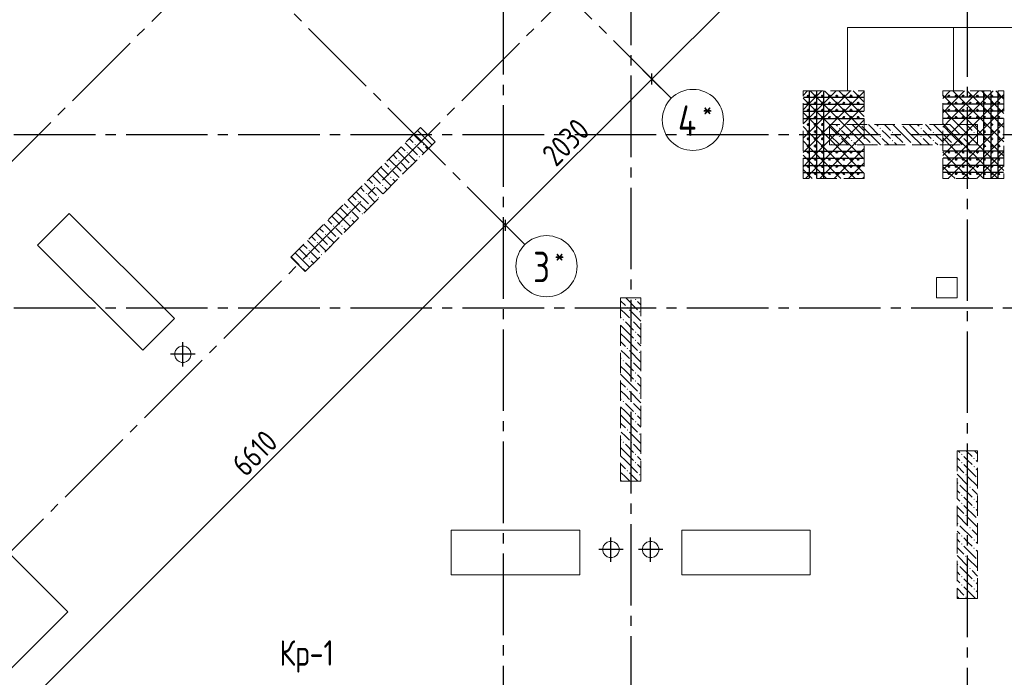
# Model space of a CAD drawing. Header units: millimetres. Extents: x 0 to 43617, y 0 to 59400.
# Tile 11 of 26: x 17081 to 26737, y 13706 to 20159. Entities that reach past the tile are written whole.
import ezdxf

# ---------------------------------------------------------------- set-up
doc = ezdxf.new("R2010")
doc.units = ezdxf.units.MM
doc.linetypes.add('______2', pattern=[270, 200, -70])
doc.linetypes.add('______5', pattern=[1100, 800, -100, 100, -100])
for name, color, linetype, lineweight in [('Standard', 7, 'Continuous', 25), ('ЖБ Перекрытие верхний уровень', 7, 'Continuous', 35), ('ЖБ Пилон', 7, 'Continuous', 35), ('Оси', 40, '______5', 18), ('Позиционная метка номер позиции', 7, 'Continuous', 13), ('Примечания', 7, 'Continuous', 25)]:
    doc.layers.add(name, color=color, linetype=linetype, lineweight=lineweight)
doc.layers.add('Вспомогательная арматура', color=7, linetype='Continuous', lineweight=18, true_color=0x656565)
doc.layers.add('Поперечная арматура', color=7, linetype='Continuous', lineweight=18, true_color=0x5a2814)
doc.styles.add('GOST 2.304-81', font='txt')
doc.styles.add('ISOCPEUR', font='txt')

msp = doc.modelspace()

# ---------------------------------------------------------------- hatches: boundary and pattern name
at = {"layer": 'ЖБ Пилон', "linetype": 'Continuous', "lineweight": 18, "transparency": 33554687}
for points in [[(25324.3, 19130), (25321, 19126.6), (25317.6, 19130)], [(25724.3, 19130), (25721, 19126.6), (25717.6, 19130)], [(26124.3, 19130), (26121, 19126.6), (26117.6, 19130)], [(25114.5, 19093.1), (25121, 19099.6), (25127.4, 19093.1), (25121, 19086.6)], [(25234.5, 19053.1), (25240.9, 19059.6), (25247.4, 19053.1), (25240.9, 19046.6)], [(25514.5, 19093.1), (25521, 19099.6), (25527.4, 19093.1), (25521, 19086.6)], [(25634.5, 19053.1), (25640.9, 19059.6), (25647.4, 19053.1), (25640.9, 19046.6)], [(25914.5, 19093.1), (25921, 19099.6), (25927.4, 19093.1), (25921, 19086.6)], [(26034.5, 19053.1), (26040.9, 19059.6), (26047.4, 19053.1), (26040.9, 19046.6)], [(26314.5, 19093.1), (26321, 19099.6), (26327.4, 19093.1), (26321, 19086.6)], [(26434.5, 19053.1), (26440.9, 19059.6), (26447.4, 19053.1), (26440.9, 19046.6)], [(20954.4, 18933.1), (20960.9, 18939.6), (20967.4, 18933.1), (20960.9, 18926.6)], [(21034.5, 18933.1), (21040.9, 18939.6), (21047.4, 18933.1), (21040.9, 18926.6)], [(25034.5, 18933.1), (25040.9, 18939.6), (25047.4, 18933.1), (25044.3, 18930), (25037.6, 18930)], [(25114.5, 19013.1), (25121, 19019.6), (25127.4, 19013.1), (25121, 19006.6)], [(25234.5, 18973.1), (25240.9, 18979.6), (25247.4, 18973.1), (25240.9, 18966.6)], [(25354.4, 18933.1), (25360.9, 18939.6), (25367.4, 18933.1), (25364.3, 18930), (25357.6, 18930)], [(25434.5, 18933.1), (25440.9, 18939.6), (25447.4, 18933.1), (25444.3, 18930), (25437.6, 18930)], [(25514.5, 19013.1), (25521, 19019.6), (25527.4, 19013.1), (25521, 19006.6)], [(25634.5, 18973.1), (25640.9, 18979.6), (25647.4, 18973.1), (25640.9, 18966.6)], [(25754.4, 18933.1), (25760.9, 18939.6), (25767.4, 18933.1), (25764.3, 18930), (25757.6, 18930)], [(25834.5, 18933.1), (25840.9, 18939.6), (25847.4, 18933.1), (25844.3, 18930), (25837.6, 18930)], [(25914.5, 19013.1), (25921, 19019.6), (25927.4, 19013.1), (25921, 19006.6)], [(26034.5, 18973.1), (26040.9, 18979.6), (26047.4, 18973.1), (26040.9, 18966.6)], [(26154.4, 18933.1), (26160.9, 18939.6), (26167.4, 18933.1), (26164.3, 18930), (26157.6, 18930)], [(26234.5, 18933.1), (26240.9, 18939.6), (26247.4, 18933.1), (26244.3, 18930), (26237.6, 18930)], [(26314.5, 19013.1), (26321, 19019.6), (26327.4, 19013.1), (26321, 19006.6)], [(26434.5, 18973.1), (26440.9, 18979.6), (26447.4, 18973.1), (26440.9, 18966.6)], [(20874.5, 18853.1), (20881, 18859.6), (20887.5, 18853.1), (20881, 18846.6)], [(20794.5, 18773.1), (20801, 18779.6), (20807.5, 18773.1), (20801, 18766.6)], [(20914.5, 18733.1), (20921, 18739.6), (20927.2, 18733.4), (20920.7, 18726.9)], [(20994.5, 18813.1), (21001, 18819.6), (21007.2, 18813.4), (21000.7, 18806.9)], [(20714.5, 18693.1), (20721, 18699.6), (20727.4, 18693.1), (20721, 18686.6)], [(20834.5, 18653.1), (20840.9, 18659.6), (20847.2, 18653.4), (20840.7, 18646.9)], [(20714.5, 18613.1), (20721, 18619.6), (20727.4, 18613.1), (20721, 18606.6)], [(20474.5, 18453.1), (20481, 18459.6), (20487.5, 18453.1), (20481, 18446.6)], [(20554.4, 18533.1), (20560.9, 18539.6), (20567.4, 18533.1), (20560.9, 18526.6)], [(20634.5, 18533.1), (20640.9, 18539.6), (20647.4, 18533.1), (20640.9, 18526.6)], [(20394.5, 18373.1), (20401, 18379.6), (20407.5, 18373.1), (20401, 18366.6)], [(20594.5, 18413.1), (20601, 18419.6), (20607.2, 18413.4), (20600.7, 18406.9)], [(20314.5, 18293.1), (20321, 18299.6), (20327.4, 18293.1), (20321, 18286.6)], [(20434.5, 18253.1), (20440.9, 18259.6), (20447.2, 18253.4), (20440.7, 18246.9)], [(20514.5, 18333.1), (20521, 18339.6), (20527.2, 18333.4), (20520.7, 18326.9)], [(20314.5, 18213.1), (20321, 18219.6), (20327.4, 18213.1), (20321, 18206.6)], [(20074.5, 18053.1), (20081, 18059.6), (20087.5, 18053.1), (20081, 18046.6)], [(20154.4, 18133.1), (20160.9, 18139.6), (20167.4, 18133.1), (20160.9, 18126.6)], [(20234.5, 18133.1), (20240.9, 18139.6), (20247.4, 18133.1), (20240.9, 18126.6)], [(19994.5, 17973.1), (20001, 17979.6), (20007.5, 17973.1), (20001, 17966.6)], [(20194.5, 18013.1), (20201, 18019.6), (20207.2, 18013.4), (20200.7, 18006.9)], [(19914.5, 17893.1), (19921, 17899.6), (19927.4, 17893.1), (19921, 17886.6)], [(20114.5, 17933.1), (20121, 17939.6), (20127.2, 17933.4), (20120.7, 17926.9)], [(19914.5, 17813.1), (19921, 17819.6), (19927.4, 17813.1), (19921, 17806.6)], [(20034.5, 17853.1), (20040.9, 17859.6), (20047.2, 17853.4), (20040.7, 17846.9)], [(19835.6, 17734.2), (19840.9, 17739.6), (19847.4, 17733.1), (19842.1, 17727.7)], [(23114.5, 17413.1), (23121, 17419.6), (23127.4, 17413.1), (23121, 17406.6)], [(23034.5, 17333.1), (23040.9, 17339.6), (23047.4, 17333.1), (23040.9, 17326.6)], [(23154.4, 17293.1), (23160.9, 17299.6), (23167.4, 17293.1), (23160.9, 17286.6)], [(22994.5, 17213.1), (23001, 17219.6), (23007.5, 17213.1), (23001, 17206.6)], [(23074.5, 17213.1), (23081, 17219.6), (23087.5, 17213.1), (23081, 17206.6)], [(23114.5, 17093.1), (23121, 17099.6), (23127.4, 17093.1), (23121, 17086.6)], [(23114.5, 17013.1), (23121, 17019.6), (23127.4, 17013.1), (23121, 17006.6)], [(23034.5, 16933.1), (23040.9, 16939.6), (23047.4, 16933.1), (23040.9, 16926.6)], [(23154.4, 16893.1), (23160.9, 16899.6), (23167.4, 16893.1), (23160.9, 16886.6)], [(22994.5, 16813.1), (23001, 16819.6), (23007.5, 16813.1), (23001, 16806.6)], [(23074.5, 16813.1), (23081, 16819.6), (23087.5, 16813.1), (23081, 16806.6)], [(23114.5, 16693.1), (23121, 16699.6), (23127.4, 16693.1), (23121, 16686.6)], [(23114.5, 16613.1), (23121, 16619.6), (23127.4, 16613.1), (23121, 16606.6)], [(23034.5, 16533.1), (23040.9, 16539.6), (23047.4, 16533.1), (23040.9, 16526.6)], [(22994.5, 16413.1), (23001, 16419.6), (23007.5, 16413.1), (23001, 16406.6)], [(23074.5, 16413.1), (23081, 16419.6), (23087.5, 16413.1), (23081, 16406.6)], [(23154.4, 16493.1), (23160.9, 16499.6), (23167.4, 16493.1), (23160.9, 16486.6)], [(23114.5, 16293.1), (23121, 16299.6), (23127.4, 16293.1), (23121, 16286.6)], [(23034.5, 16133.1), (23040.9, 16139.6), (23047.4, 16133.1), (23040.9, 16126.6)], [(23114.5, 16213.1), (23121, 16219.6), (23127.4, 16213.1), (23121, 16206.6)], [(23154.4, 16093.1), (23160.9, 16099.6), (23167.4, 16093.1), (23160.9, 16086.6)], [(22994.5, 16013.1), (23001, 16019.6), (23007.5, 16013.1), (23001, 16006.6)], [(23074.5, 16013.1), (23081, 16019.6), (23087.5, 16013.1), (23081, 16006.6)], [(23114.5, 15893.1), (23121, 15899.6), (23127.4, 15893.1), (23121, 15886.6)], [(26314.5, 15893.1), (26321, 15899.6), (26327.4, 15893.1), (26321, 15886.6)], [(26434.5, 15853.1), (26440.9, 15859.6), (26447.4, 15853.1), (26440.9, 15846.6)], [(23114.5, 15813.1), (23121, 15819.6), (23127.4, 15813.1), (23121, 15806.6)], [(26314.5, 15813.1), (26321, 15819.6), (26327.4, 15813.1), (26321, 15806.6)], [(26434.5, 15773.1), (26440.9, 15779.6), (26447.4, 15773.1), (26440.9, 15766.6)], [(23034.5, 15733.1), (23040.9, 15739.6), (23047.4, 15733.1), (23040.9, 15726.6)], [(23154.4, 15693.1), (23160.9, 15699.6), (23167.4, 15693.1), (23160.9, 15686.6)], [(26354.4, 15693.1), (26360.9, 15699.6), (26367.4, 15693.1), (26360.9, 15686.6)], [(26274.5, 15613.1), (26281, 15619.6), (26287.5, 15613.1), (26281, 15606.6)], [(26394.5, 15573.1), (26401, 15579.6), (26407.5, 15573.1), (26401, 15566.6)], [(26314.5, 15493.1), (26321, 15499.6), (26327.4, 15493.1), (26321, 15486.6)], [(26434.5, 15453.1), (26440.9, 15459.6), (26447.4, 15453.1), (26440.9, 15446.6)], [(26314.5, 15413.1), (26321, 15419.6), (26327.4, 15413.1), (26321, 15406.6)], [(26434.5, 15373.1), (26440.9, 15379.6), (26447.4, 15373.1), (26440.9, 15366.6)], [(26354.4, 15293.1), (26360.9, 15299.6), (26367.4, 15293.1), (26360.9, 15286.6)], [(26274.5, 15213.1), (26281, 15219.6), (26287.5, 15213.1), (26281, 15206.6)], [(26394.5, 15173.1), (26401, 15179.6), (26407.5, 15173.1), (26401, 15166.6)], [(26314.5, 15093.1), (26321, 15099.6), (26327.4, 15093.1), (26321, 15086.6)], [(26314.5, 15013.1), (26321, 15019.6), (26327.4, 15013.1), (26321, 15006.6)], [(26434.5, 15053.1), (26440.9, 15059.6), (26447.4, 15053.1), (26440.9, 15046.6)], [(26434.5, 14973.1), (26440.9, 14979.6), (26447.4, 14973.1), (26440.9, 14966.6)], [(26354.4, 14893.1), (26360.9, 14899.6), (26367.4, 14893.1), (26360.9, 14886.6)], [(26274.5, 14813.1), (26281, 14819.6), (26287.5, 14813.1), (26281, 14806.6)], [(26394.5, 14773.1), (26401, 14779.6), (26407.5, 14773.1), (26401, 14766.6)], [(26314.5, 14693.1), (26321, 14699.6), (26327.4, 14693.1), (26321, 14686.6)], [(26314.5, 14613.1), (26321, 14619.6), (26327.4, 14613.1), (26321, 14606.6)], [(26434.5, 14653.1), (26440.9, 14659.6), (26447.4, 14653.1), (26440.9, 14646.6)], [(26354.4, 14493.1), (26360.9, 14499.6), (26367.4, 14493.1), (26360.9, 14486.6)], [(26434.5, 14573.1), (26440.9, 14579.6), (26447.4, 14573.1), (26440.9, 14566.6)]]:
    msp.add_hatch(color=7, dxfattribs=at).paths.add_polyline_path(points, flags=16)

# ---------------------------------------------------------------- linework, layer by layer
at = {"layer": 'Standard', "color": 7, "linetype": 'Continuous', "lineweight": 13, "transparency": 33554687}
for p, q in [((23281.9, 19577), (28981.2, 25276.3)), ((21846.5, 18141.6), (23281.9, 19577)), ((17172.5, 13467.6), (21846.5, 18141.6))]:
    msp.add_line(p, q, dxfattribs=at)
at = {"layer": 'Standard', "color": 251, "linetype": 'Continuous', "lineweight": -3, "true_color": 0x656565, "transparency": 33554687}
for p, q in [((23281.9, 19577), (23193.5, 19665.4)), ((23281.9, 19577), (23370.3, 19488.7)), ((23281.9, 19577), (23400.5, 19458.5)), ((21846.5, 18141.6), (21758.1, 18230)), ((21846.5, 18141.6), (21934.9, 18053.2)), ((21846.5, 18141.6), (21965, 18023.1))]:
    msp.add_line(p, q, dxfattribs=at)
at = {"layer": 'Standard', "color": 7, "linetype": 'Continuous', "lineweight": 25, "transparency": 33554687}
for p, q in [((23281.9, 19524), (23281.9, 19630.1)), ((21846.5, 18088.6), (21846.5, 18194.6))]:
    msp.add_line(p, q, dxfattribs=at)
at = {"layer": 'Standard', "color": 8, "linetype": '______5', "lineweight": -3, "transparency": 33554687}
for p, q in [((18681.1, 16756.9), (18681.1, 16995.9)), ((18800.6, 16876.4), (18561.6, 16876.4)), ((22879, 14840.5), (22879, 15079.5)), ((23269, 14840.5), (23269, 15079.5)), ((22998.5, 14960), (22759.5, 14960)), ((23388.5, 14960), (23149.5, 14960))]:
    msp.add_line(p, q, dxfattribs=at)
at = {"layer": 'Вспомогательная арматура', "color": 7, "linetype": 'Continuous', "lineweight": 25, "transparency": 33554687}
for p, q in [((24824, 19455), (24824, 18605)), ((24894, 19455), (24894, 18605)), ((24964, 19455), (24964, 18605)), ((26534, 19455), (26534, 18605)), ((26604, 19455), (26604, 18605)), ((26674, 19455), (26674, 18605)), ((24769, 19400), (25359, 19400)), ((24769, 19330), (25359, 19330)), ((26729, 19400), (26139, 19400)), ((26729, 19330), (26139, 19330)), ((24769, 19260), (25359, 19260)), ((26729, 19260), (26139, 19260)), ((24769, 19190), (25359, 19190)), ((26729, 19190), (26139, 19190)), ((24769, 18870), (25359, 18870)), ((26729, 18870), (26139, 18870)), ((24769, 18800), (25359, 18800)), ((26729, 18800), (26139, 18800)), ((24769, 18730), (25359, 18730)), ((24769, 18660), (25359, 18660)), ((26729, 18730), (26139, 18730)), ((26729, 18660), (26139, 18660))]:
    msp.add_line(p, q, dxfattribs=at)
at = {"layer": 'ЖБ Перекрытие верхний уровень', "color": 7, "linetype": 'Continuous', "lineweight": 18, "transparency": 33554687}
for p, q in [((17567.4, 18258.8), (17256.3, 17947.7)), ((18599.8, 17226.4), (17567.4, 18258.8)), ((17256.3, 17947.7), (18288.7, 16915.3)), ((26274, 17630), (26074, 17630)), ((26074, 17630), (26074, 17430)), ((26274, 17430), (26274, 17630)), ((26074, 17430), (26274, 17430)), ((18288.7, 16915.3), (18599.8, 17226.4)), ((18609.2, 16913), (18601.4, 16889)), ((18624.1, 16933.4), (18609.2, 16913)), ((18644.5, 16948.3), (18624.1, 16933.4)), ((18668.5, 16956.1), (18644.5, 16948.3)), ((18693.7, 16956.1), (18668.5, 16956.1)), ((18717.7, 16948.3), (18693.7, 16956.1)), ((18738.1, 16933.4), (18717.7, 16948.3)), ((18753, 16913), (18738.1, 16933.4)), ((18760.8, 16889), (18753, 16913)), ((18601.4, 16889), (18601.4, 16863.8)), ((18601.4, 16863.8), (18609.2, 16839.8)), ((18609.2, 16839.8), (18624.1, 16819.4)), ((18624.1, 16819.4), (18644.5, 16804.5)), ((18644.5, 16804.5), (18668.5, 16796.7)), ((18693.7, 16796.7), (18717.7, 16804.5)), ((18717.7, 16804.5), (18738.1, 16819.4)), ((18738.1, 16819.4), (18753, 16839.8)), ((18753, 16839.8), (18760.8, 16863.8)), ((18760.8, 16863.8), (18760.8, 16889)), ((18668.5, 16796.7), (18693.7, 16796.7)), ((22574, 15150), (21314, 15150)), ((21314, 15150), (21314, 14710)), ((22574, 14710), (22574, 15150)), ((24834, 15150), (23574, 15150)), ((23574, 15150), (23574, 14710)), ((24834, 14710), (24834, 15150)), ((22807.1, 14996.6), (22799.3, 14972.6)), ((22799.3, 14972.6), (22799.3, 14947.4)), ((22822, 15017), (22807.1, 14996.6)), ((22842.4, 15031.9), (22822, 15017)), ((22866.4, 15039.7), (22842.4, 15031.9)), ((22891.6, 15039.7), (22866.4, 15039.7)), ((22915.6, 15031.9), (22891.6, 15039.7)), ((22936, 15017), (22915.6, 15031.9)), ((22950.9, 14996.6), (22936, 15017)), ((22958.7, 14972.6), (22950.9, 14996.6)), ((22958.7, 14947.4), (22958.7, 14972.6)), ((23197.1, 14996.6), (23189.3, 14972.6)), ((23189.3, 14972.6), (23189.3, 14947.4)), ((23212, 15017), (23197.1, 14996.6)), ((23232.4, 15031.9), (23212, 15017)), ((23256.4, 15039.7), (23232.4, 15031.9)), ((23281.6, 15039.7), (23256.4, 15039.7)), ((23305.6, 15031.9), (23281.6, 15039.7)), ((23326, 15017), (23305.6, 15031.9)), ((23340.9, 14996.6), (23326, 15017)), ((23348.7, 14972.6), (23340.9, 14996.6)), ((23348.7, 14947.4), (23348.7, 14972.6)), ((22799.3, 14947.4), (22807.1, 14923.4)), ((22807.1, 14923.4), (22822, 14903)), ((22822, 14903), (22842.4, 14888.1)), ((22842.4, 14888.1), (22866.4, 14880.3)), ((22866.4, 14880.3), (22891.6, 14880.3)), ((22891.6, 14880.3), (22915.6, 14888.1)), ((22915.6, 14888.1), (22936, 14903)), ((22936, 14903), (22950.9, 14923.4)), ((22950.9, 14923.4), (22958.7, 14947.4)), ((23189.3, 14947.4), (23197.1, 14923.4)), ((23197.1, 14923.4), (23212, 14903)), ((23212, 14903), (23232.4, 14888.1)), ((23232.4, 14888.1), (23256.4, 14880.3)), ((23256.4, 14880.3), (23281.6, 14880.3)), ((23281.6, 14880.3), (23305.6, 14888.1)), ((23305.6, 14888.1), (23326, 14903)), ((23326, 14903), (23340.9, 14923.4)), ((23340.9, 14923.4), (23348.7, 14947.4)), ((21314, 14710), (22574, 14710)), ((23574, 14710), (24834, 14710))]:
    msp.add_line(p, q, dxfattribs=at)
at = {"layer": 'ЖБ Пилон', "color": 253, "linetype": '______2', "lineweight": 13, "true_color": 0xa0a0a0, "transparency": 33554687}
for p, q in [((26474, 19130), (25024, 19130)), ((25024, 19130), (25024, 18930)), ((26474, 18930), (26474, 19130)), ((21013.2, 19102.2), (19740.4, 17829.4)), ((21154.6, 18960.8), (21013.2, 19102.2)), ((19881.8, 17688), (21154.6, 18960.8)), ((25024, 18930), (26474, 18930)), ((19740.4, 17829.4), (19881.8, 17688)), ((22974, 17430), (22974, 15630)), ((23174, 17430), (22974, 17430)), ((23174, 15630), (23174, 17430)), ((26274, 15930), (26274, 14480)), ((26474, 15930), (26274, 15930)), ((26474, 14480), (26474, 15930)), ((22974, 15630), (23174, 15630)), ((26274, 14480), (26474, 14480))]:
    msp.add_line(p, q, dxfattribs=at)
at = {"layer": 'ЖБ Пилон', "color": 9, "linetype": 'Continuous', "lineweight": 18, "true_color": 0xc7c7c7, "transparency": 33554687}
for p, q in [((25084.1, 19130), (25101, 19113.1)), ((25164.1, 19130), (25221, 19073.1)), ((25340.9, 19033.1), (25244.1, 19130)), ((25421, 19113.1), (25404.1, 19130)), ((25484.1, 19130), (25501, 19113.1)), ((25564.1, 19130), (25621, 19073.1)), ((25740.9, 19033.1), (25644.1, 19130)), ((25821, 19113.1), (25804.1, 19130)), ((25884.1, 19130), (25901, 19113.1)), ((25964.1, 19130), (26021, 19073.1)), ((26140.9, 19033.1), (26044.1, 19130)), ((26221, 19113.1), (26204.1, 19130)), ((26284.1, 19130), (26301, 19113.1)), ((26364.1, 19130), (26421, 19073.1)), ((26474, 19100.1), (26444.1, 19130)), ((20942.5, 19031.5), (21021, 18953.1)), ((20982.5, 19071.5), (21021, 19033.1)), ((21021, 19033.1), (21124, 18930.1)), ((25024, 19110.1), (25101, 19033.1)), ((25024, 19030.1), (25124.1, 18930)), ((25181, 19033.1), (25140.9, 19073.1)), ((25221, 18993.1), (25181, 19033.1)), ((25260.9, 19033.1), (25340.9, 18953.1)), ((25340.9, 19113.1), (25421, 19033.1)), ((25340.9, 19033.1), (25421, 18953.1)), ((25421, 19113.1), (25501, 19033.1)), ((25421, 19033.1), (25524.1, 18930)), ((25581, 19033.1), (25540.9, 19073.1)), ((25621, 18993.1), (25581, 19033.1)), ((25660.9, 19033.1), (25740.9, 18953.1)), ((25740.9, 19113.1), (25821, 19033.1)), ((25740.9, 19033.1), (25821, 18953.1)), ((25821, 19113.1), (25901, 19033.1)), ((25821, 19033.1), (25924.1, 18930)), ((25981, 19033.1), (25940.9, 19073.1)), ((26021, 18993.1), (25981, 19033.1)), ((26060.9, 19033.1), (26140.9, 18953.1)), ((26140.9, 19113.1), (26221, 19033.1)), ((26140.9, 19033.1), (26221, 18953.1)), ((26221, 19113.1), (26301, 19033.1)), ((26221, 19033.1), (26324.1, 18930)), ((26381, 19033.1), (26340.9, 19073.1)), ((26421, 18993.1), (26381, 19033.1)), ((26460.9, 19033.1), (26474, 19020.1)), ((20862.5, 18951.5), (20981, 18833.1)), ((20902.5, 18991.5), (20940.9, 18953.1)), ((25140.9, 18993.1), (25204.1, 18930)), ((25260.9, 18953.1), (25284.1, 18930)), ((25540.9, 18993.1), (25604.1, 18930)), ((25660.9, 18953.1), (25684.1, 18930)), ((25940.9, 18993.1), (26004.1, 18930)), ((26060.9, 18953.1), (26084.1, 18930)), ((26340.9, 18993.1), (26404.1, 18930)), ((26460.9, 18953.1), (26474, 18940.1)), ((20742.5, 18831.5), (20781, 18793.1)), ((20782.5, 18871.5), (20901, 18753.1)), ((20822.5, 18911.5), (20860.9, 18873.1)), ((20964, 18770.1), (20901, 18833.1)), ((21021, 18873.1), (20981, 18913.1)), ((21044, 18850.1), (21021, 18873.1)), ((21060.9, 18913.1), (21084, 18890.1)), ((20662.5, 18751.5), (20701, 18713.1)), ((20702.5, 18791.5), (20821, 18673.1)), ((20884, 18690.1), (20821, 18753.1)), ((20582.5, 18671.5), (20621, 18633.1)), ((20622.5, 18711.5), (20701, 18633.1)), ((20781, 18633.1), (20740.9, 18673.1)), ((20462.5, 18551.5), (20581, 18433.1)), ((20502.5, 18591.5), (20540.9, 18553.1)), ((20542.5, 18631.5), (20621, 18553.1)), ((20621, 18633.1), (20724, 18530.1)), ((20740.9, 18593.1), (20764, 18570.1)), ((20804, 18610.1), (20781, 18633.1)), ((20382.5, 18471.5), (20501, 18353.1)), ((20422.5, 18511.5), (20460.9, 18473.1)), ((20621, 18473.1), (20581, 18513.1)), ((20644, 18450.1), (20621, 18473.1)), ((20660.9, 18513.1), (20684, 18490.1)), ((20262.5, 18351.5), (20301, 18313.1)), ((20302.5, 18391.5), (20421, 18273.1)), ((20342.5, 18431.5), (20381, 18393.1)), ((20484, 18290.1), (20421, 18353.1)), ((20564, 18370.1), (20501, 18433.1)), ((20182.5, 18271.5), (20221, 18233.1)), ((20222.5, 18311.5), (20301, 18233.1)), ((20381, 18233.1), (20340.9, 18273.1)), ((20102.5, 18191.5), (20140.9, 18153.1)), ((20142.5, 18231.5), (20221, 18153.1)), ((20221, 18233.1), (20324, 18130.1)), ((20340.9, 18193.1), (20364, 18170.1)), ((20404, 18210.1), (20381, 18233.1)), ((19982.5, 18071.5), (20101, 17953.1)), ((20022.5, 18111.5), (20060.9, 18073.1)), ((20062.5, 18151.5), (20181, 18033.1)), ((20221, 18073.1), (20181, 18113.1)), ((20244, 18050.1), (20221, 18073.1)), ((20260.9, 18113.1), (20284, 18090.1)), ((19902.5, 17991.5), (20021, 17873.1)), ((19942.5, 18031.5), (19981, 17993.1)), ((20164, 17970.1), (20101, 18033.1)), ((19782.5, 17871.5), (19821, 17833.1)), ((19822.5, 17911.5), (19901, 17833.1)), ((19862.5, 17951.5), (19901, 17913.1)), ((19981, 17833.1), (19940.9, 17873.1)), ((20084, 17890.1), (20021, 17953.1)), ((19742.5, 17831.5), (19821, 17753.1)), ((19821, 17833.1), (19924, 17730.1)), ((19940.9, 17793.1), (19964, 17770.1)), ((20004, 17810.1), (19981, 17833.1)), ((19860.9, 17713.1), (19884, 17690.1)), ((22974, 17400.1), (23021, 17353.1)), ((23024.1, 17430), (23140.9, 17313.1)), ((23140.9, 17393.1), (23174, 17360.1)), ((23021, 17273.1), (22981, 17313.1)), ((23060.9, 17313.1), (23174, 17200.1)), ((22974, 17240.1), (22981, 17233.1)), ((23060.9, 17233.1), (23021, 17273.1)), ((23021, 17193.1), (23101, 17113.1)), ((23101, 17193.1), (23174, 17120.1)), ((23021, 17113.1), (22974, 17160.1)), ((23021, 17113.1), (23101, 17033.1)), ((22974, 17080.1), (23021, 17033.1)), ((22974, 17000.1), (23021, 16953.1)), ((23021, 17033.1), (23140.9, 16913.1)), ((23174, 17040.1), (23140.9, 17073.1)), ((23021, 16873.1), (22981, 16913.1)), ((23060.9, 16913.1), (23174, 16800.1)), ((23140.9, 16993.1), (23174, 16960.1)), ((22974, 16840.1), (22981, 16833.1)), ((23060.9, 16833.1), (23021, 16873.1)), ((23021, 16713.1), (22974, 16760.1)), ((23021, 16793.1), (23101, 16713.1)), ((23021, 16713.1), (23101, 16633.1)), ((23101, 16793.1), (23174, 16720.1)), ((22974, 16680.1), (23021, 16633.1)), ((23021, 16633.1), (23140.9, 16513.1)), ((23174, 16640.1), (23140.9, 16673.1)), ((22974, 16600.1), (23021, 16553.1)), ((23021, 16473.1), (22981, 16513.1)), ((23060.9, 16513.1), (23174, 16400.1)), ((23140.9, 16593.1), (23174, 16560.1)), ((22974, 16440.1), (22981, 16433.1)), ((23060.9, 16433.1), (23021, 16473.1)), ((23021, 16313.1), (22974, 16360.1)), ((23021, 16393.1), (23101, 16313.1)), ((23101, 16393.1), (23174, 16320.1)), ((22974, 16280.1), (23021, 16233.1)), ((23021, 16313.1), (23101, 16233.1)), ((23021, 16233.1), (23140.9, 16113.1)), ((23174, 16240.1), (23140.9, 16273.1)), ((22974, 16200.1), (23021, 16153.1)), ((23140.9, 16193.1), (23174, 16160.1)), ((22974, 16040.1), (22981, 16033.1)), ((23021, 16073.1), (22981, 16113.1)), ((23060.9, 16033.1), (23021, 16073.1)), ((23060.9, 16113.1), (23174, 16000.1)), ((23021, 15913.1), (22974, 15960.1)), ((23021, 15993.1), (23101, 15913.1)), ((23101, 15993.1), (23174, 15920.1)), ((22974, 15880.1), (23021, 15833.1)), ((23021, 15913.1), (23101, 15833.1)), ((23174, 15840.1), (23140.9, 15873.1)), ((26274, 15860.1), (26301, 15833.1)), ((26284.1, 15930), (26301, 15913.1)), ((26381, 15833.1), (26340.9, 15873.1)), ((26364.1, 15930), (26421, 15873.1)), ((26474, 15900.1), (26444.1, 15930)), ((22974, 15800.1), (23021, 15753.1)), ((23021, 15833.1), (23140.9, 15713.1)), ((23140.9, 15793.1), (23174, 15760.1)), ((26274, 15780.1), (26340.9, 15713.1)), ((26340.9, 15793.1), (26460.9, 15673.1)), ((26421, 15793.1), (26381, 15833.1)), ((26460.9, 15833.1), (26474, 15820.1)), ((26460.9, 15753.1), (26474, 15740.1)), ((23021, 15673.1), (22981, 15713.1)), ((23060.9, 15633.1), (23021, 15673.1)), ((23060.9, 15713.1), (23144.1, 15630)), ((26274, 15700.1), (26381, 15593.1)), ((26381, 15673.1), (26474, 15580.1)), ((22974, 15640.1), (22981, 15633.1)), ((26301, 15593.1), (26421, 15473.1)), ((26474, 15500.1), (26421, 15553.1)), ((26274, 15540.1), (26301, 15513.1)), ((26274, 15460.1), (26301, 15433.1)), ((26381, 15433.1), (26340.9, 15473.1)), ((26274, 15380.1), (26340.9, 15313.1)), ((26340.9, 15393.1), (26460.9, 15273.1)), ((26421, 15393.1), (26381, 15433.1)), ((26460.9, 15433.1), (26474, 15420.1)), ((26274, 15300.1), (26381, 15193.1)), ((26381, 15273.1), (26474, 15180.1)), ((26460.9, 15353.1), (26474, 15340.1)), ((26301, 15193.1), (26421, 15073.1)), ((26274, 15140.1), (26301, 15113.1)), ((26381, 15033.1), (26340.9, 15073.1)), ((26474, 15100.1), (26421, 15153.1)), ((26274, 15060.1), (26301, 15033.1)), ((26274, 14980.1), (26340.9, 14913.1)), ((26340.9, 14993.1), (26460.9, 14873.1)), ((26421, 14993.1), (26381, 15033.1)), ((26460.9, 15033.1), (26474, 15020.1)), ((26274, 14900.1), (26381, 14793.1)), ((26381, 14873.1), (26474, 14780.1)), ((26460.9, 14953.1), (26474, 14940.1)), ((26301, 14793.1), (26421, 14673.1)), ((26274, 14740.1), (26301, 14713.1)), ((26474, 14700.1), (26421, 14753.1)), ((26274, 14660.1), (26301, 14633.1)), ((26381, 14633.1), (26340.9, 14673.1)), ((26340.9, 14593.1), (26454.1, 14480)), ((26421, 14593.1), (26381, 14633.1)), ((26460.9, 14633.1), (26474, 14620.1)), ((26274, 14580.1), (26340.9, 14513.1)), ((26274, 14500.1), (26294.1, 14480)), ((26460.9, 14553.1), (26474, 14540.1))]:
    msp.add_line(p, q, dxfattribs=at)
at = {"layer": 'Оси', "color": 8, "linetype": '______5', "lineweight": -3, "transparency": 33554687}
for p, q in [((21824, 57820), (21824, 7100)), ((12153.1, 13919.1), (31163, 32929)), ((14415.9, 12363.5), (33072.2, 31019.8)), ((23471.2, 19387.8), (16584.2, 26274.8)), ((26374, 24800), (26374, 7100)), ((22035.7, 17952.4), (15819.6, 24168.5)), ((23074, 22910), (23074, 7100)), ((33224, 19030), (4600, 19030)), ((33224, 17330), (4600, 17330))]:
    msp.add_line(p, q, dxfattribs=at)
at = {"layer": 'Оси', "color": 7, "linetype": 'Continuous', "lineweight": 13, "transparency": 33554687}
for centre in [(23683.3, 19175.7), (22247.9, 17740.2)]:
    msp.add_circle(centre, 300, dxfattribs=at)
at = {"layer": 'Позиционная метка номер позиции', "color": 7, "linetype": 'Continuous', "lineweight": 13, "transparency": 33554687}
msp.add_lwpolyline([(15760.3, 13055.5), (16260.3, 13055.5), (17553.4, 14348.6), (15362.7, 16539.3), (11764, 20138)], dxfattribs=at)
at = {"layer": 'Поперечная арматура', "color": 7, "linetype": 'Continuous', "lineweight": 50, "transparency": 33554687}
for centre in [(24814, 19410), (24884, 19410), (24954, 19410), (25024, 19410), (25094, 19410), (25164, 19410), (25234, 19410), (25304, 19410), (26194, 19410), (26264, 19410), (26334, 19410), (26404, 19410), (26474, 19410), (26544, 19410), (26614, 19410), (26684, 19410), (24814, 19340), (24884, 19340), (24954, 19340), (25024, 19340), (25094, 19340), (25164, 19340), (25234, 19340), (25304, 19340), (26194, 19340), (26264, 19340), (26334, 19340), (26404, 19340), (26474, 19340), (26544, 19340), (26614, 19340), (26684, 19340), (24814, 19270), (24884, 19270), (24954, 19270), (25024, 19270), (25094, 19270), (25164, 19270), (25234, 19270), (25304, 19270), (26194, 19270), (26264, 19270), (26334, 19270), (26404, 19270), (26474, 19270), (26544, 19270), (26614, 19270), (26684, 19270), (24814, 19200), (24814, 19130), (24884, 19200), (24884, 19130), (24954, 19200), (24954, 19130), (25024, 19200), (25094, 19200), (25164, 19200), (25234, 19200), (25304, 19200), (26194, 19200), (26264, 19200), (26334, 19200), (26404, 19200), (26474, 19200), (26544, 19200), (26544, 19130), (26614, 19200), (26614, 19130), (26684, 19200), (26684, 19130), (24814, 19060), (24884, 19060), (24954, 19060), (26544, 19060), (26614, 19060), (26684, 19060), (24814, 18990), (24884, 18990), (24954, 18990), (26544, 18990), (26614, 18990), (26684, 18990), (24814, 18920), (24814, 18860), (24884, 18920), (24884, 18860), (24954, 18920), (24954, 18860), (25024, 18860), (25094, 18860), (25164, 18860), (25234, 18860), (25304, 18860), (26194, 18860), (26264, 18860), (26334, 18860), (26404, 18860), (26474, 18860), (26544, 18920), (26544, 18860), (26614, 18920), (26614, 18860), (26684, 18920), (26684, 18860), (24814, 18790), (24884, 18790), (24954, 18790), (25024, 18790), (25094, 18790), (25164, 18790), (25234, 18790), (25304, 18790), (26194, 18790), (26264, 18790), (26334, 18790), (26404, 18790), (26474, 18790), (26544, 18790), (26614, 18790), (26684, 18790), (24814, 18720), (24814, 18650), (24884, 18720), (24884, 18650), (24954, 18720), (24954, 18650), (25024, 18720), (25024, 18650), (25094, 18720), (25094, 18650), (25164, 18720), (25164, 18650), (25234, 18720), (25234, 18650), (25304, 18720), (25304, 18650), (26194, 18720), (26194, 18650), (26264, 18720), (26264, 18650), (26334, 18720), (26334, 18650), (26404, 18720), (26404, 18650), (26474, 18720), (26474, 18650), (26544, 18720), (26544, 18650), (26614, 18720), (26614, 18650), (26684, 18720), (26684, 18650)]:
    msp.add_circle(centre, 5, dxfattribs=at)
at = {"layer": 'Примечания', "color": 252, "linetype": 'Continuous', "lineweight": 13, "true_color": 0x8f8f8f, "transparency": 33554687}
for p, q in [((24764, 19416.2), (24807.8, 19460)), ((24821, 19333.2), (24947.8, 19460)), ((24821, 19193.2), (25087.8, 19460)), ((24821, 19053.2), (25227.8, 19460)), ((24821, 18913.2), (25364, 19456.2)), ((24834.1, 19460), (25364, 18930.1)), ((24974.1, 19460), (25364, 19070.1)), ((25114.1, 19460), (25364, 19210.1)), ((25254.1, 19460), (25364, 19350.1)), ((26134, 19386.2), (26207.8, 19460)), ((26134, 19420.1), (26221, 19333.2)), ((26221, 19333.2), (26347.8, 19460)), ((26221, 19193.2), (26487.8, 19460)), ((26221, 19053.2), (26627.8, 19460)), ((26221, 18913.2), (26734, 19426.2)), ((26234.1, 19460), (26734, 18960.1)), ((26374.1, 19460), (26734, 19100.1)), ((26514.1, 19460), (26734, 19240.1)), ((26654.1, 19460), (26734, 19380.1)), ((24764, 19390.1), (24821, 19333.2)), ((24764, 19276.2), (24821, 19333.2)), ((24821, 19333.2), (25364, 18790.1)), ((24821, 18773.2), (25364, 19316.2)), ((26134, 19246.2), (26221, 19333.2)), ((26221, 19333.2), (26734, 18820.1)), ((24764, 19250.1), (24821, 19193.2)), ((26134, 19280.1), (26221, 19193.2)), ((26221, 18773.2), (26734, 19286.2)), ((24764, 19136.2), (24821, 19193.2)), ((24821, 19193.2), (25364, 18650.1)), ((24821, 18633.2), (25364, 19176.2)), ((26134, 19106.2), (26221, 19193.2)), ((26134, 19140.1), (26221, 19053.2)), ((26221, 19193.2), (26734, 18680.1)), ((26221, 18633.2), (26734, 19146.2)), ((24764, 19110.1), (24821, 19053.2)), ((24764, 18996.2), (24821, 19053.2)), ((24821, 19053.2), (25240.9, 18633.2)), ((24960.9, 18633.2), (25364, 19036.2)), ((26134, 18966.2), (26221, 19053.2)), ((26221, 19053.2), (26640.9, 18633.2)), ((24764, 18970.1), (24821, 18913.2)), ((26134, 19000.1), (26221, 18913.2)), ((26360.9, 18633.2), (26734, 19006.2)), ((24764, 18856.2), (24821, 18913.2)), ((24764, 18830.1), (24821, 18773.2)), ((24821, 18913.2), (25101, 18633.2)), ((25101, 18633.2), (25364, 18896.2)), ((26134, 18826.2), (26221, 18913.2)), ((26134, 18860.1), (26221, 18773.2)), ((26221, 18913.2), (26501, 18633.2)), ((26501, 18633.2), (26734, 18866.2)), ((24764, 18716.2), (24821, 18773.2)), ((24821, 18773.2), (24960.9, 18633.2)), ((25240.9, 18633.2), (25364, 18756.2)), ((26134, 18686.2), (26221, 18773.2)), ((26221, 18773.2), (26360.9, 18633.2)), ((24764, 18690.1), (24821, 18633.2)), ((26134, 18720.1), (26221, 18633.2)), ((26640.9, 18633.2), (26734, 18726.2)), ((24787.8, 18600), (24821, 18633.2)), ((24821, 18633.2), (24854.1, 18600)), ((24927.8, 18600), (24960.9, 18633.2)), ((24960.9, 18633.2), (24994.1, 18600)), ((25067.8, 18600), (25101, 18633.2)), ((25101, 18633.2), (25134.1, 18600)), ((25207.8, 18600), (25240.9, 18633.2)), ((25240.9, 18633.2), (25274.1, 18600)), ((25347.8, 18600), (25364, 18616.2)), ((26187.8, 18600), (26221, 18633.2)), ((26221, 18633.2), (26254.1, 18600)), ((26327.8, 18600), (26360.9, 18633.2)), ((26360.9, 18633.2), (26394.1, 18600)), ((26467.8, 18600), (26501, 18633.2)), ((26501, 18633.2), (26534.1, 18600)), ((26607.8, 18600), (26640.9, 18633.2)), ((26640.9, 18633.2), (26674.1, 18600))]:
    msp.add_line(p, q, dxfattribs=at)
at = {"layer": 'Примечания', "color": 7, "linetype": '______2', "lineweight": 13, "transparency": 33554687}
for p, q in [((24764, 18600), (24764, 19460)), ((24764, 19460), (25364, 19460)), ((25364, 19460), (25364, 18600)), ((26134, 18600), (26134, 19460)), ((26134, 19460), (26734, 19460)), ((26734, 19460), (26734, 18600)), ((25364, 18600), (24764, 18600)), ((26734, 18600), (26134, 18600))]:
    msp.add_line(p, q, dxfattribs=at)
at = {"layer": 'Примечания', "color": 7, "linetype": 'Continuous', "lineweight": 13, "transparency": 33554687}
for points in [[(25199.4, 19460), (25199.4, 20082.6), (27685.2, 20082.6)], [(26239.4, 19460), (26239.4, 20082.6), (28725.2, 20082.6)]]:
    msp.add_lwpolyline(points, dxfattribs=at)

# ---------------------------------------------------------------- texts
at = {"layer": 'Standard', "color": 7, "linetype": 'Continuous', "lineweight": 25, "transparency": 33554687, "char_height": 220, "attachment_point": 7, "rotation": 45, "style": 'GOST 2.304-81'}
for s, insert, width in [('2030', (22340.9, 18706.7), 657.05), ('6610', (19297.2, 15663.1), 625.738)]:
    msp.add_mtext(s, dxfattribs=dict(at, insert=insert, width=width))
at = {"layer": 'Standard', "color": 7, "linetype": 'Continuous', "lineweight": 25, "transparency": 33554687, "insert": (19628.9, 13751.7), "char_height": 250, "width": 675.671, "attachment_point": 7, "style": 'GOST 2.304-81'}
msp.add_mtext('Кр-1', dxfattribs=at)
at = {"layer": 'Оси', "color": 7, "linetype": 'Continuous', "lineweight": 25, "transparency": 33554687, "attachment_point": 7, "style": 'ISOCPEUR'}
for s, insert, char_height, width in [('\\W0.80;4', (23536.8, 19018.2), 300, 359.83), ('\\W0.80;*', (23776.8, 19193.2), 180, 215.891), ('\\W0.78;3', (22116.4, 17582.7), 300, 326.407), ('\\W0.80;*', (22326.4, 17757.7), 180, 215.909)]:
    msp.add_mtext(s, dxfattribs=dict(at, insert=insert, char_height=char_height, width=width))

doc.saveas('drawing.dxf')
